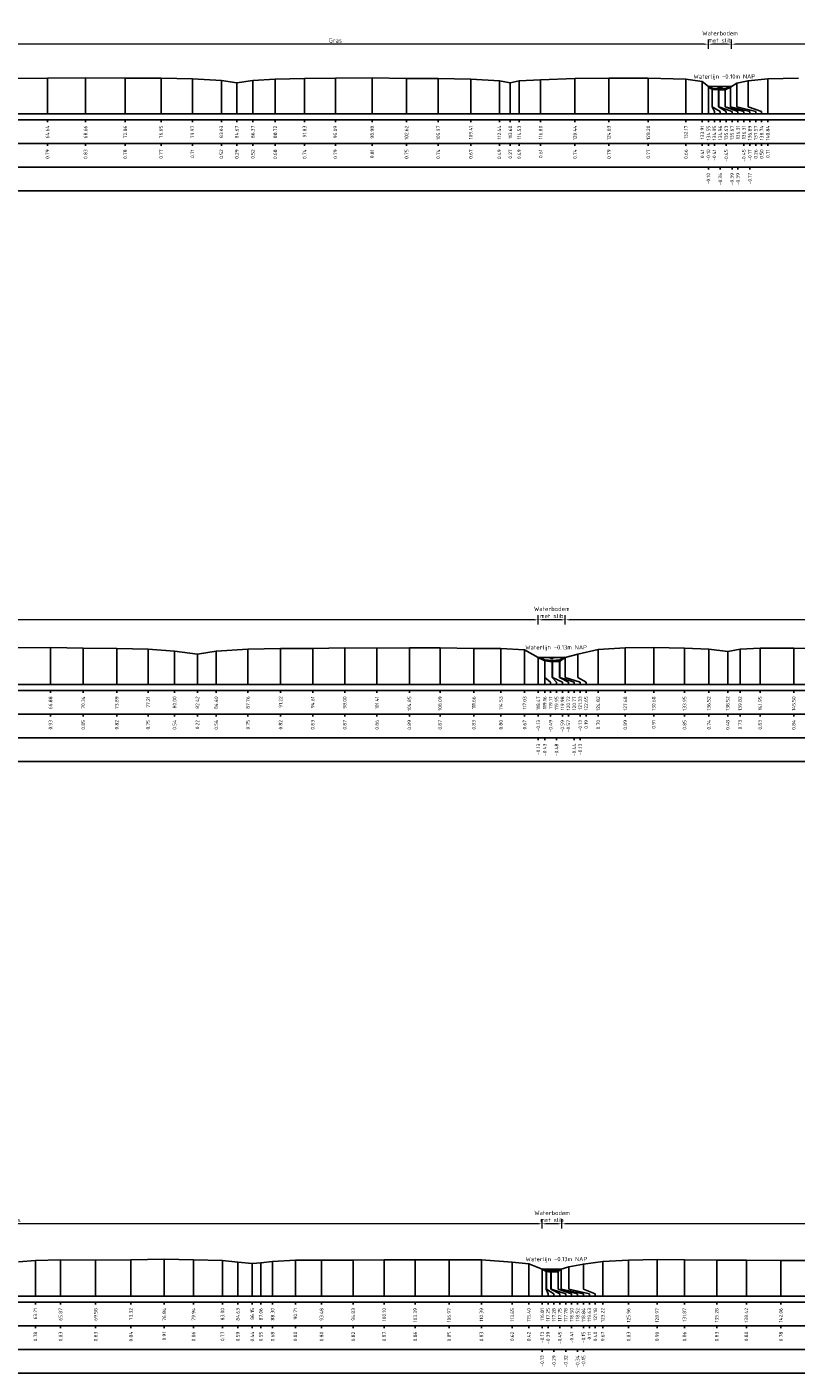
# Model space of a CAD drawing. Header units: metres. Extents: x 132725 to 140175, y 414354 to 417094.
# Tile 9 of 40: x 139745 to 139826, y 416589 to 416732. Entities that reach past the tile are written whole.
import ezdxf
from ezdxf.enums import TextEntityAlignment as Align

# ---------------------------------------------------------------- set-up
doc = ezdxf.new("R2010")
doc.units = ezdxf.units.M
doc.header["$PDMODE"] = 35
doc.header["$PDSIZE"] = 0.075
doc.layers.get('Defpoints').update_dxf_attribs({"true_color": 0x806000})
for name, color, linetype, lineweight in [('B-ME-GW-MAAIVELD-GD', 8, 'GW-MAAIVELD', 25), ('X-ME-AL-PROFIEL_BOVENKANT SLIB-GD', 42, 'Continuous', 35), ('X-XX-AL-DETAIL1-M', 7, 'Continuous', 18), ('X-XX-AL-NAP-T18', 7, 'Continuous', 18)]:
    doc.layers.add(name, color=color, linetype=linetype, lineweight=lineweight)
doc.layers.add('X-ME-AL-PROFIEL_WATERLIJN-GD', color=150, linetype='Continuous')
doc.layers.add('X-ME-AL-PROFIELRASTER-S', color=7, linetype='Continuous')
doc.styles.add('NLCS-ISO-ANNOTATIEF-T18', font='NLCS-ISO.ttf', dxfattribs={"height": 1.8})
doc.styles.add('NLCS-ISO-ANNOTATIVE-T18', font='NLCS-ISO.ttf', dxfattribs={"height": 1.8})
doc.linetypes.add('GW-MAAIVELD', pattern='A,12,[40,NLCS.SHX,S=1,R=0,X=0,Y=-0.5],12', length=24)
doc.dimstyles.new('NLCS-ANNOTATIEF-T18-PIJL_L2_H0', dxfattribs={"dimtxt": 2.5, "dimasz": 1.8, "dimexe": 2, "dimexo": 2, "dimgap": 0.7, "dimtad": 1, "dimzin": 0, "dimdsep": 46, "dimtxsty": 'NLCS-ISO-ANNOTATIEF-T18', "dimcen": 0, "dimdle": 2, "dimclrd": 256, "dimclre": 256, "dimclrt": 10, "dimaunit": 2, "dimadec": 0, "dimazin": 0, "dimtfac": 1, "dimtdec": 3, "dimtofl": 0, "dimtmove": 0, "dimatfit": 3, "dimfxl": 2, "dimfxlon": 1, "dimtfillclr": 256, "dimtolj": 1, "dimtzin": 0, "dimlwd": -1, "dimlwe": -1, "dimarcsym": 0})

# ---------------------------------------------------------------- blocks, each defined once
blk = doc.blocks.new('SAL-PROFIELRASTER_BALK_EIND1-D')
at = {"color": 0, "linetype": 'ByBlock', "lineweight": -2, "flags": 128}
for points in [[(0, 0), (1, 0)], [(0, -2.5), (1, -2.5)], [(0, -12.5), (1, -12.5)]]:
    blk.add_lwpolyline(points, dxfattribs=at)
blk = doc.blocks.new('SAL-PROFIELRASTER_BALK_EIND2-D')
at = {"color": 0, "linetype": 'ByBlock', "lineweight": -2}
blk.add_line((1, -12.5), (0, -12.5), dxfattribs=at)
blk = doc.blocks.new('SAL-PROFIELRASTER_BALK_DATA-D')
at = {"color": 0, "linetype": 'ByBlock', "lineweight": -2}
blk.add_lwpolyline([(0, -3.5), (0, -2.5)], dxfattribs=at)
at = {"color": 0, "linetype": 'ByBlock', "lineweight": -2, "style": 'NLCS-ISO-ANNOTATIVE-T18'}
blk.add_attdef('GETAL', text='', height=1.5, rotation=90, dxfattribs=at).set_placement((0.75, -5), align=Align.RIGHT)
blk = doc.blocks.new('SAL-PROFIELRASTER_AANHAAL-D')
at = {"color": 9, "linetype": 'ByBlock', "lineweight": -2, "flags": 128}
blk.add_lwpolyline([(0, 1), (0, 0)], dxfattribs=at)
blk = doc.blocks.new('SAL-PROFIELRASTER_AANHAAL_STAGGER-D')
at = {"color": 9, "linetype": 'ByBlock', "lineweight": -2, "flags": 128}
for points in [[(0, 0), (0, -0.25)], [(0, -0.25), (1, -0.75)], [(1, -0.75), (1, -1)]]:
    blk.add_lwpolyline(points, dxfattribs=at)
blk = doc.blocks.new('*D98')
at = {"layer": 'Defpoints', "color": 0, "transparency": 16777216}
for p in [(139816.95, 416729.85), (139816.95, 416725.38), (139819.4, 416725.38)]:
    blk.add_point(p, dxfattribs=at)
at = {"layer": 'X-XX-AL-DETAIL1-M', "transparency": 16777216}
for p, q in [((139816.95, 416729.35), (139816.95, 416730.35)), ((139818.95, 416729.85), (139817.4, 416729.85)), ((139819.4, 416729.35), (139819.4, 416730.35))]:
    blk.add_line(p, q, dxfattribs=at)
for points in [[(139817.4, 416729.93), (139817.4, 416729.78), (139816.95, 416729.85)], [(139818.95, 416729.93), (139818.95, 416729.78), (139819.4, 416729.85)]]:
    blk.add_solid(points, dxfattribs=at)
at = {"layer": 'X-XX-AL-DETAIL1-M', "color": 10, "transparency": 16777216, "insert": (139818.18, 416730.63), "char_height": 0.45, "attachment_point": 5, "style": 'NLCS-ISO-ANNOTATIEF-T18'}
blk.add_mtext('\\A1;Waterbodem\\Pmet slib', dxfattribs=at)
blk = doc.blocks.new('*D89')
at = {"layer": 'Defpoints', "color": 0, "transparency": 16777216}
for p in [(139819.4, 416729.85), (139819.4, 416725.38), (139903.34, 416725.37)]:
    blk.add_point(p, dxfattribs=at)
at = {"layer": 'X-XX-AL-DETAIL1-M', "transparency": 16777216}
for p, q in [((139819.4, 416729.35), (139819.4, 416730.35)), ((139902.89, 416729.85), (139819.85, 416729.85)), ((139903.34, 416729.35), (139903.34, 416730.35))]:
    blk.add_line(p, q, dxfattribs=at)
for points in [[(139819.85, 416729.93), (139819.85, 416729.78), (139819.4, 416729.85)], [(139902.89, 416729.93), (139902.89, 416729.78), (139903.34, 416729.85)]]:
    blk.add_solid(points, dxfattribs=at)
at = {"layer": 'X-XX-AL-DETAIL1-M', "color": 10, "transparency": 16777216, "insert": (139869.54, 416730.25), "char_height": 0.45, "attachment_point": 5, "style": 'NLCS-ISO-ANNOTATIEF-T18'}
blk.add_mtext('\\A1;Gras', dxfattribs=at)
blk = doc.blocks.new('*D90')
at = {"layer": 'Defpoints', "color": 0, "transparency": 16777216}
for p in [(139738.04, 416729.85), (139738.04, 416725.51), (139816.95, 416725.38)]:
    blk.add_point(p, dxfattribs=at)
at = {"layer": 'X-XX-AL-DETAIL1-M', "transparency": 16777216}
for p, q in [((139738.04, 416729.35), (139738.04, 416730.35)), ((139816.5, 416729.85), (139738.49, 416729.85)), ((139816.95, 416729.35), (139816.95, 416730.35))]:
    blk.add_line(p, q, dxfattribs=at)
for points in [[(139738.49, 416729.93), (139738.49, 416729.78), (139738.04, 416729.85)], [(139816.5, 416729.93), (139816.5, 416729.78), (139816.95, 416729.85)]]:
    blk.add_solid(points, dxfattribs=at)
at = {"layer": 'X-XX-AL-DETAIL1-M', "color": 10, "transparency": 16777216, "insert": (139777.5, 416730.25), "char_height": 0.45, "attachment_point": 5, "style": 'NLCS-ISO-ANNOTATIEF-T18'}
blk.add_mtext('\\A1;Gras', dxfattribs=at)
blk = doc.blocks.new('*D106')
at = {"layer": 'Defpoints', "color": 0, "transparency": 16777216}
for p in [(139798.95, 416668.99), (139798.95, 416665.01), (139801.81, 416665.02)]:
    blk.add_point(p, dxfattribs=at)
at = {"layer": 'X-XX-AL-DETAIL1-M', "transparency": 16777216}
for p, q in [((139798.95, 416668.49), (139798.95, 416669.49)), ((139801.36, 416668.99), (139799.4, 416668.99)), ((139801.81, 416668.49), (139801.81, 416669.49))]:
    blk.add_line(p, q, dxfattribs=at)
for points in [[(139799.4, 416669.07), (139799.4, 416668.92), (139798.95, 416668.99)], [(139801.36, 416669.07), (139801.36, 416668.92), (139801.81, 416668.99)]]:
    blk.add_solid(points, dxfattribs=at)
at = {"layer": 'X-XX-AL-DETAIL1-M', "color": 10, "transparency": 16777216, "insert": (139800.38, 416669.77), "char_height": 0.45, "attachment_point": 5, "style": 'NLCS-ISO-ANNOTATIEF-T18'}
blk.add_mtext('\\A1;Waterbodem\\Pmet slib', dxfattribs=at)
blk = doc.blocks.new('*D108')
at = {"layer": 'Defpoints', "color": 0, "transparency": 16777216}
for p in [(139801.81, 416668.99), (139801.81, 416665.02), (139907.92, 416665.03)]:
    blk.add_point(p, dxfattribs=at)
at = {"layer": 'X-XX-AL-DETAIL1-M', "transparency": 16777216}
for p, q in [((139801.81, 416668.49), (139801.81, 416669.49)), ((139907.47, 416668.99), (139802.26, 416668.99)), ((139907.92, 416668.49), (139907.92, 416669.49))]:
    blk.add_line(p, q, dxfattribs=at)
for points in [[(139802.26, 416669.07), (139802.26, 416668.92), (139801.81, 416668.99)], [(139907.47, 416669.07), (139907.47, 416668.92), (139907.92, 416668.99)]]:
    blk.add_solid(points, dxfattribs=at)
at = {"layer": 'X-XX-AL-DETAIL1-M', "color": 10, "transparency": 16777216, "insert": (139871.34, 416669.39), "char_height": 0.45, "attachment_point": 5, "style": 'NLCS-ISO-ANNOTATIEF-T18'}
blk.add_mtext('\\A1;Gras', dxfattribs=at)
blk = doc.blocks.new('*D109')
at = {"layer": 'Defpoints', "color": 0, "transparency": 16777216}
for p in [(139684.9, 416668.99), (139684.9, 416665.18), (139798.95, 416665.01)]:
    blk.add_point(p, dxfattribs=at)
at = {"layer": 'X-XX-AL-DETAIL1-M', "transparency": 16777216}
for p, q in [((139684.9, 416668.49), (139684.9, 416669.49)), ((139798.5, 416668.99), (139685.35, 416668.99)), ((139798.95, 416668.49), (139798.95, 416669.49))]:
    blk.add_line(p, q, dxfattribs=at)
for points in [[(139685.35, 416669.07), (139685.35, 416668.92), (139684.9, 416668.99)], [(139798.5, 416669.07), (139798.5, 416668.92), (139798.95, 416668.99)]]:
    blk.add_solid(points, dxfattribs=at)
at = {"layer": 'X-XX-AL-DETAIL1-M', "color": 10, "transparency": 16777216, "insert": (139741.94, 416669.39), "char_height": 0.45, "attachment_point": 5, "style": 'NLCS-ISO-ANNOTATIEF-T18'}
blk.add_mtext('\\A1;Gras', dxfattribs=at)
blk = doc.blocks.new('*D112')
at = {"layer": 'Defpoints', "color": 0, "transparency": 16777216}
for p in [(139799.36, 416605.13), (139799.36, 416600.34), (139801.45, 416600.34)]:
    blk.add_point(p, dxfattribs=at)
at = {"layer": 'X-XX-AL-DETAIL1-M', "transparency": 16777216}
for p, q in [((139799.36, 416604.63), (139799.36, 416605.63)), ((139801, 416605.13), (139799.81, 416605.13)), ((139801.45, 416604.63), (139801.45, 416605.63))]:
    blk.add_line(p, q, dxfattribs=at)
for points in [[(139799.81, 416605.21), (139799.81, 416605.06), (139799.36, 416605.13)], [(139801, 416605.21), (139801, 416605.06), (139801.45, 416605.13)]]:
    blk.add_solid(points, dxfattribs=at)
at = {"layer": 'X-XX-AL-DETAIL1-M', "color": 10, "transparency": 16777216, "insert": (139800.41, 416605.91), "char_height": 0.45, "attachment_point": 5, "style": 'NLCS-ISO-ANNOTATIEF-T18'}
blk.add_mtext('\\A1;Waterbodem\\Pmet slib', dxfattribs=at)
blk = doc.blocks.new('*D118')
at = {"layer": 'Defpoints', "color": 0, "transparency": 16777216}
for p in [(139801.45, 416605.13), (139801.45, 416600.34), (139897.28, 416600.36)]:
    blk.add_point(p, dxfattribs=at)
at = {"layer": 'X-XX-AL-DETAIL1-M', "transparency": 16777216}
for p, q in [((139801.45, 416604.63), (139801.45, 416605.63)), ((139896.83, 416605.13), (139801.9, 416605.13)), ((139897.28, 416604.63), (139897.28, 416605.63))]:
    blk.add_line(p, q, dxfattribs=at)
for points in [[(139801.9, 416605.21), (139801.9, 416605.06), (139801.45, 416605.13)], [(139896.83, 416605.21), (139896.83, 416605.06), (139897.28, 416605.13)]]:
    blk.add_solid(points, dxfattribs=at)
at = {"layer": 'X-XX-AL-DETAIL1-M', "color": 10, "transparency": 16777216, "insert": (139865.35, 416605.53), "char_height": 0.45, "attachment_point": 5, "style": 'NLCS-ISO-ANNOTATIEF-T18'}
blk.add_mtext('\\A1;Gras', dxfattribs=at)
blk = doc.blocks.new('*D119')
at = {"layer": 'Defpoints', "color": 0, "transparency": 16777216}
for p in [(139687.65, 416605.13), (139687.65, 416600.51), (139799.36, 416600.34)]:
    blk.add_point(p, dxfattribs=at)
at = {"layer": 'X-XX-AL-DETAIL1-M', "transparency": 16777216}
for p, q in [((139687.65, 416604.63), (139687.65, 416605.63)), ((139798.91, 416605.13), (139688.1, 416605.13)), ((139799.36, 416604.63), (139799.36, 416605.63))]:
    blk.add_line(p, q, dxfattribs=at)
for points in [[(139688.1, 416605.21), (139688.1, 416605.06), (139687.65, 416605.13)], [(139798.91, 416605.21), (139798.91, 416605.06), (139799.36, 416605.13)]]:
    blk.add_solid(points, dxfattribs=at)
at = {"layer": 'X-XX-AL-DETAIL1-M', "color": 10, "transparency": 16777216, "insert": (139743.5, 416605.53), "char_height": 0.45, "attachment_point": 5, "style": 'NLCS-ISO-ANNOTATIEF-T18'}
blk.add_mtext('\\A1;Gras', dxfattribs=at)

msp = doc.modelspace()

# ---------------------------------------------------------------- linework, layer by layer
at = {"layer": 'B-ME-GW-MAAIVELD-GD', "ltscale": 0.1}
for points in [[(139743.275, 416726.228), (139747.039, 416726.267), (139751.062, 416726.31), (139755.261, 416726.258), (139759.048, 416726.25), (139762.367, 416726.187), (139765.434, 416726.003), (139767.065, 416725.767), (139768.766, 416725.997), (139771.12, 416726.158), (139774.23, 416726.225), (139777.489, 416726.268), (139781.377, 416726.294), (139785.017, 416726.235), (139788.369, 416726.22), (139791.813, 416726.155), (139794.836, 416725.974), (139795.997, 416725.748), (139796.934, 416725.967), (139799.199, 416726.088), (139802.835, 416726.22), (139806.425, 416726.269), (139810.594, 416726.251), (139814.573, 416726.144), (139816.305, 416725.894), (139816.953, 416725.38), (139817.347, 416725.071), (139818.03, 416725.029), (139818.714, 416725.031), (139819.288, 416725.31), (139819.966, 416725.741), (139821.144, 416725.982), (139823.236, 416726.192), (139826.475, 416726.271)], [(139743.825, 416666.027), (139747.355, 416666.074), (139750.816, 416665.992), (139754.367, 416665.971), (139757.684, 416665.9), (139760.477, 416665.685), (139762.896, 416665.371), (139764.877, 416665.69), (139768.24, 416665.899), (139771.693, 416665.968), (139775.09, 416665.973), (139778.48, 416666.015), (139781.889, 416666.004), (139785.322, 416666.034), (139788.564, 416666.021), (139792.134, 416665.973), (139795.004, 416665.943), (139797.508, 416665.821), (139798.95, 416665.013), (139799.648, 416664.654), (139800.456, 416664.56), (139801.201, 416664.58), (139801.809, 416665.019), (139803.13, 416665.34), (139805.294, 416665.848), (139808.161, 416666.039), (139811.161, 416666.058), (139814.425, 416665.995), (139816.996, 416665.887), (139818.993, 416665.625), (139820.295, 416665.878), (139822.422, 416665.98), (139825.977, 416665.989), (139829.011, 416665.926)], [(139743.965, 416601.116), (139745.759, 416601.255), (139748.422, 416601.304), (139752.132, 416601.299), (139755.872, 416601.309), (139759.39, 416601.379), (139762.491, 416601.33), (139765.55, 416601.241), (139767.182, 416601.065), (139768.699, 416600.916), (139769.607, 416601.017), (139770.85, 416601.149), (139773.262, 416601.269), (139776.026, 416601.272), (139779.381, 416601.291), (139782.647, 416601.337), (139785.936, 416601.333), (139789.517, 416601.319), (139792.942, 416601.304), (139796.197, 416601.088), (139797.953, 416600.887), (139799.361, 416600.341), (139799.802, 416600.085), (139800.293, 416600.023), (139801.047, 416600.06), (139801.388, 416600.32), (139802.177, 416600.585), (139803.728, 416600.873), (139805.767, 416601.142), (139808.505, 416601.299), (139811.52, 416601.368), (139814.418, 416601.336), (139817.829, 416601.302), (139820.964, 416601.27), (139824.607, 416601.249), (139827.979, 416601.259)]]:
    msp.add_lwpolyline(points, dxfattribs=at)
at = {"layer": 'X-ME-AL-PROFIEL_BOVENKANT SLIB-GD'}
for points in [[(139816.953, 416725.38), (139817.355, 416725.122), (139818.064, 416725.091), (139818.71, 416725.095), (139819.288, 416725.31)], [(139798.95, 416665.013), (139799.635, 416664.714), (139800.431, 416664.669), (139801.25, 416664.707), (139801.809, 416665.019)], [(139799.361, 416600.341), (139799.83, 416600.184), (139800.327, 416600.155), (139801.071, 416600.136), (139801.388, 416600.32)]]:
    msp.add_lwpolyline(points, dxfattribs=at)
at = {"layer": 'X-ME-AL-PROFIEL_WATERLIJN-GD'}
for points in [[(139816.953, 416725.38), (139819.398, 416725.38)], [(139817.926, 416725.318), (139818.426, 416725.318)], [(139818.051, 416725.259), (139818.301, 416725.259)], [(139798.95, 416665.013), (139801.809, 416665.019)], [(139800.13, 416664.955), (139800.63, 416664.955)], [(139800.255, 416664.895), (139800.505, 416664.895)], [(139799.361, 416600.341), (139801.451, 416600.341)], [(139800.156, 416600.279), (139800.656, 416600.279)], [(139800.281, 416600.22), (139800.531, 416600.22)]]:
    msp.add_lwpolyline(points, dxfattribs=at)

# ---------------------------------------------------------------- block references
at = {"layer": 'X-ME-AL-PROFIELRASTER-S'}
for p, yscale in [((139747.039, 416722.481), 3.786), ((139751.062, 416722.481), 3.829), ((139755.261, 416722.481), 3.777), ((139759.048, 416722.481), 3.769), ((139762.367, 416722.481), 3.706), ((139765.434, 416722.481), 3.522), ((139767.065, 416722.481), 3.286), ((139768.766, 416722.481), 3.516), ((139771.12, 416722.481), 3.677), ((139774.23, 416722.481), 3.744), ((139777.489, 416722.481), 3.787), ((139781.377, 416722.481), 3.813), ((139785.017, 416722.481), 3.754), ((139788.369, 416722.481), 3.739), ((139791.813, 416722.481), 3.674), ((139794.836, 416722.481), 3.493), ((139795.997, 416722.481), 3.267), ((139796.934, 416722.481), 3.486), ((139799.199, 416722.481), 3.607), ((139802.835, 416722.481), 3.739), ((139806.425, 416722.481), 3.788), ((139810.594, 416722.481), 3.77), ((139814.573, 416722.481), 3.663), ((139816.305, 416722.481), 3.413), ((139816.953, 416722.481), 2.899), ((139816.953, 416722.481), 2.899), ((139816.953, 416722.481), 2.899), ((139816.953, 416722.481), 2.899), ((139819.966, 416723.481), 2.26), ((139821.144, 416723.481), 2.501), ((139823.236, 416722.481), 3.711), ((139817.347, 416723.481), 1.59), ((139817.355, 416723.481), 1.641), ((139818.03, 416723.481), 1.548), ((139818.064, 416723.481), 1.61), ((139818.71, 416723.481), 1.614), ((139818.714, 416723.481), 1.55), ((139819.288, 416723.481), 1.829), ((139819.288, 416723.481), 1.829), ((139819.288, 416723.481), 1.829), ((139819.288, 416723.481), 1.829), ((139747.355, 416662.147), 3.927), ((139750.816, 416662.147), 3.845), ((139754.367, 416662.147), 3.824), ((139757.684, 416662.147), 3.753), ((139760.477, 416662.147), 3.538), ((139764.877, 416662.147), 3.543), ((139768.24, 416662.147), 3.752), ((139771.693, 416662.147), 3.821), ((139775.09, 416662.147), 3.826), ((139778.48, 416662.147), 3.868), ((139781.889, 416662.147), 3.857), ((139785.322, 416662.147), 3.887), ((139788.564, 416662.147), 3.874), ((139792.134, 416662.147), 3.826), ((139795.004, 416662.147), 3.796), ((139797.508, 416662.147), 3.674), ((139805.294, 416662.147), 3.701), ((139808.161, 416662.147), 3.892), ((139811.161, 416662.147), 3.911), ((139814.425, 416662.147), 3.848), ((139816.996, 416662.147), 3.74), ((139818.993, 416662.147), 3.478), ((139820.295, 416662.147), 3.731), ((139822.422, 416662.147), 3.833), ((139825.977, 416662.147), 3.842), ((139762.896, 416662.147), 3.224), ((139798.95, 416662.147), 2.866), ((139798.95, 416662.147), 2.866), ((139798.95, 416662.147), 2.866), ((139798.95, 416662.147), 2.866), ((139799.635, 416662.147), 2.567), ((139799.648, 416663.147), 1.507), ((139800.431, 416663.147), 1.522), ((139800.456, 416663.147), 1.413), ((139801.201, 416663.147), 1.433), ((139801.25, 416663.147), 1.56), ((139801.809, 416663.147), 1.872), ((139801.809, 416663.147), 1.872), ((139801.809, 416663.147), 1.872), ((139801.809, 416663.147), 1.872), ((139803.13, 416663.147), 2.193), ((139745.759, 416597.472), 3.783), ((139748.422, 416597.472), 3.832), ((139752.132, 416597.472), 3.827), ((139755.872, 416597.472), 3.837), ((139759.39, 416597.472), 3.907), ((139762.491, 416597.472), 3.858), ((139765.55, 416597.472), 3.769), ((139767.182, 416597.472), 3.593), ((139768.699, 416597.472), 3.444), ((139769.607, 416597.472), 3.545), ((139770.85, 416597.472), 3.677), ((139773.262, 416597.472), 3.797), ((139776.026, 416597.472), 3.8), ((139779.381, 416597.472), 3.819), ((139782.647, 416597.472), 3.865), ((139785.936, 416597.472), 3.861), ((139789.517, 416597.472), 3.847), ((139792.942, 416597.472), 3.832), ((139796.197, 416597.472), 3.616), ((139797.953, 416597.472), 3.415), ((139799.361, 416597.472), 2.869), ((139799.361, 416597.472), 2.869), ((139799.361, 416597.472), 2.869), ((139799.361, 416597.472), 2.869), ((139799.802, 416598.472), 1.613), ((139799.83, 416598.472), 1.712), ((139800.327, 416598.472), 1.683), ((139801.071, 416598.472), 1.664), ((139801.388, 416598.472), 1.848), ((139801.388, 416598.472), 1.848), ((139801.388, 416598.472), 1.848), ((139801.388, 416598.472), 1.848), ((139802.177, 416598.472), 2.113), ((139803.728, 416598.472), 2.401), ((139805.767, 416597.472), 3.67), ((139808.505, 416597.472), 3.827), ((139811.52, 416597.472), 3.896), ((139814.418, 416597.472), 3.864), ((139817.829, 416597.472), 3.83), ((139820.964, 416597.472), 3.798), ((139824.607, 416597.472), 3.777), ((139800.293, 416598.472), 1.551), ((139801.047, 416598.472), 1.588)]:
    msp.add_blockref('SAL-PROFIELRASTER_AANHAAL-D', p, dxfattribs=dict(at, yscale=yscale))
for p, xscale, zscale in [((139817.347, 416723.481), 0.2310130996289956, 0.2310130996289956), ((139817.355, 416723.481), 0.8483088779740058, 0.8483088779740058), ((139818.03, 416723.481), 0.7981942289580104, 0.7981942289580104), ((139818.064, 416723.481), 1.389002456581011, 1.389002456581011), ((139818.71, 416723.481), 1.368246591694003, 1.368246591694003), ((139818.714, 416723.481), 1.989852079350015, 1.989852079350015), ((139819.288, 416723.481), 2.040427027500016, 2.040427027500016), ((139819.288, 416723.481), 2.040427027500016, 2.040427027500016), ((139819.288, 416723.481), 2.040427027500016, 2.040427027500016), ((139819.288, 416723.481), 2.040427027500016, 2.040427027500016), ((139819.966, 416723.481), 1.98709419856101, 1.98709419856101), ((139821.144, 416723.481), 1.434266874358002, 1.434266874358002), ((139799.648, 416663.147), 0.6118712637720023, 0.6118712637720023), ((139800.431, 416663.147), 0.4541996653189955, 0.4541996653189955), ((139800.456, 416663.147), 1.053997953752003, 1.053997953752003), ((139801.201, 416663.147), 0.9341327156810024, 0.9341327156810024), ((139801.25, 416663.147), 1.509408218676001, 1.509408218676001), ((139801.809, 416663.147), 1.575803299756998, 1.575803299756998), ((139801.809, 416663.147), 1.575803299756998, 1.575803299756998), ((139801.809, 416663.147), 1.575803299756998, 1.575803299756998), ((139801.809, 416663.147), 1.575803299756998, 1.575803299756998), ((139803.13, 416663.147), 0.8795157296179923, 0.8795157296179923), ((139799.802, 416598.472), 0.1836509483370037, 0.1836509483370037), ((139799.83, 416598.472), 0.7809607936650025, 0.7809607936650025), ((139800.293, 416598.472), 0.9422977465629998, 0.9422977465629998), ((139800.327, 416598.472), 1.533889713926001, 1.533889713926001), ((139801.047, 416598.472), 1.439139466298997, 1.439139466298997), ((139801.071, 416598.472), 2.040047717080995, 2.040047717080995), ((139801.388, 416598.472), 2.347672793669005, 2.347672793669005), ((139801.388, 416598.472), 2.347672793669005, 2.347672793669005), ((139801.388, 416598.472), 2.347672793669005, 2.347672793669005), ((139801.388, 416598.472), 2.347672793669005, 2.347672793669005), ((139802.177, 416598.472), 2.184007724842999, 2.184007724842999), ((139803.728, 416598.472), 1.258042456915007, 1.258042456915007)]:
    msp.add_blockref('SAL-PROFIELRASTER_AANHAAL_STAGGER-D', p, dxfattribs=dict(at, xscale=xscale, zscale=zscale))
at = {"layer": 'X-ME-AL-PROFIELRASTER-S', "yscale": 0.25}
for name, p, xscale, zscale in [('SAL-PROFIELRASTER_BALK_EIND1-D', (139682.399, 416722.481), 308, 303.9164703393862), ('SAL-PROFIELRASTER_BALK_EIND2-D', (139682.399, 416719.981), 308, 303.9164703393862), ('SAL-PROFIELRASTER_BALK_EIND2-D', (139682.399, 416717.481), 308, 303.9164703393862), ('SAL-PROFIELRASTER_BALK_EIND1-D', (139680.476, 416662.147), 301, 298.1629263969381), ('SAL-PROFIELRASTER_BALK_EIND2-D', (139680.476, 416659.647), 301, 298.1629263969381), ('SAL-PROFIELRASTER_BALK_EIND2-D', (139680.476, 416657.147), 301, 298.1629263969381), ('SAL-PROFIELRASTER_BALK_EIND1-D', (139682.548, 416597.472), 290, 287.3520010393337), ('SAL-PROFIELRASTER_BALK_EIND2-D', (139682.548, 416594.972), 290, 287.3520010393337), ('SAL-PROFIELRASTER_BALK_EIND2-D', (139682.548, 416592.472), 290, 287.3520010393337)]:
    msp.add_blockref(name, p, dxfattribs=dict(at, xscale=xscale, zscale=zscale))
at = {"layer": 'X-ME-AL-PROFIELRASTER-S', "xscale": 0.25, "yscale": 0.25, "zscale": 0.25}
for p, values in [((139747.039, 416722.481), {'GETAL': '64.64'}), ((139751.062, 416722.481), {'GETAL': '68.66'}), ((139755.261, 416722.481), {'GETAL': '72.86'}), ((139759.048, 416722.481), {'GETAL': '76.65'}), ((139762.367, 416722.481), {'GETAL': '79.97'}), ((139765.434, 416722.481), {'GETAL': '83.03'}), ((139767.065, 416722.481), {'GETAL': '84.67'}), ((139768.766, 416722.481), {'GETAL': '86.37'}), ((139771.12, 416722.481), {'GETAL': '88.72'}), ((139774.23, 416722.481), {'GETAL': '91.83'}), ((139777.489, 416722.481), {'GETAL': '95.09'}), ((139781.377, 416722.481), {'GETAL': '98.98'}), ((139785.017, 416722.481), {'GETAL': '102.62'}), ((139788.369, 416722.481), {'GETAL': '105.97'}), ((139791.813, 416722.481), {'GETAL': '109.41'}), ((139794.836, 416722.481), {'GETAL': '112.44'}), ((139795.997, 416722.481), {'GETAL': '113.60'}), ((139796.934, 416722.481), {'GETAL': '114.53'}), ((139799.199, 416722.481), {'GETAL': '116.80'}), ((139802.835, 416722.481), {'GETAL': '120.44'}), ((139806.425, 416722.481), {'GETAL': '124.03'}), ((139810.594, 416722.481), {'GETAL': '128.20'}), ((139814.573, 416722.481), {'GETAL': '132.17'}), ((139816.305, 416722.481), {'GETAL': '133.91'}), ((139816.953, 416722.481), {'GETAL': '134.55'}), ((139816.953, 416722.481), {'GETAL': '134.55'}), ((139816.953, 416722.481), {'GETAL': '134.55'}), ((139816.953, 416722.481), {'GETAL': '134.55'}), ((139817.578, 416722.481), {'GETAL': '134.95'}), ((139818.203, 416722.481), {'GETAL': '134.96'}), ((139818.828, 416722.481), {'GETAL': '135.63'}), ((139819.453, 416722.481), {'GETAL': '135.67'}), ((139820.078, 416722.481), {'GETAL': '136.31'}), ((139820.703, 416722.481), {'GETAL': '136.31'}), ((139821.328, 416722.481), {'GETAL': '136.89'}), ((139821.328, 416722.481), {'GETAL': '136.89'}), ((139821.328, 416722.481), {'GETAL': '136.89'}), ((139821.328, 416722.481), {'GETAL': '136.89'}), ((139821.953, 416722.481), {'GETAL': '137.57'}), ((139822.578, 416722.481), {'GETAL': '138.74'}), ((139823.236, 416722.481), {'GETAL': '140.84'}), ((139747.039, 416719.981), {'GETAL': '0.79'}), ((139751.062, 416719.981), {'GETAL': '0.83'}), ((139755.261, 416719.981), {'GETAL': '0.78'}), ((139759.048, 416719.981), {'GETAL': '0.77'}), ((139762.367, 416719.981), {'GETAL': '0.71'}), ((139765.434, 416719.981), {'GETAL': '0.52'}), ((139767.065, 416719.981), {'GETAL': '0.29'}), ((139768.766, 416719.981), {'GETAL': '0.52'}), ((139771.12, 416719.981), {'GETAL': '0.68'}), ((139774.23, 416719.981), {'GETAL': '0.74'}), ((139777.489, 416719.981), {'GETAL': '0.79'}), ((139781.377, 416719.981), {'GETAL': '0.81'}), ((139785.017, 416719.981), {'GETAL': '0.75'}), ((139788.369, 416719.981), {'GETAL': '0.74'}), ((139791.813, 416719.981), {'GETAL': '0.67'}), ((139794.836, 416719.981), {'GETAL': '0.49'}), ((139795.997, 416719.981), {'GETAL': '0.27'}), ((139796.934, 416719.981), {'GETAL': '0.49'}), ((139799.199, 416719.981), {'GETAL': '0.61'}), ((139802.835, 416719.981), {'GETAL': '0.74'}), ((139806.425, 416719.981), {'GETAL': '0.79'}), ((139810.594, 416719.981), {'GETAL': '0.77'}), ((139814.573, 416719.981), {'GETAL': '0.66'}), ((139816.305, 416719.981), {'GETAL': '0.41'}), ((139816.953, 416719.981), {'GETAL': '-0.10'}), ((139817.578, 416719.981), {'GETAL': '-0.41'}), ((139818.828, 416719.981), {'GETAL': '-0.45'}), ((139820.703, 416719.981), {'GETAL': '-0.45'}), ((139821.328, 416719.981), {'GETAL': '-0.17'}), ((139821.953, 416719.981), {'GETAL': '0.26'}), ((139822.578, 416719.981), {'GETAL': '0.50'}), ((139823.236, 416719.981), {'GETAL': '0.71'}), ((139816.953, 416717.481), {'GETAL': '-0.10'}), ((139818.203, 416717.481), {'GETAL': '-0.36'}), ((139819.453, 416717.481), {'GETAL': '-0.39'}), ((139820.078, 416717.481), {'GETAL': '-0.39'}), ((139821.328, 416717.481), {'GETAL': '-0.17'}), ((139747.355, 416662.147), {'GETAL': '66.88'}), ((139750.816, 416662.147), {'GETAL': '70.34'}), ((139754.367, 416662.147), {'GETAL': '73.89'}), ((139757.684, 416662.147), {'GETAL': '77.21'}), ((139760.477, 416662.147), {'GETAL': '80.00'}), ((139762.896, 416662.147), {'GETAL': '82.42'}), ((139764.877, 416662.147), {'GETAL': '84.40'}), ((139768.24, 416662.147), {'GETAL': '87.76'}), ((139771.693, 416662.147), {'GETAL': '91.22'}), ((139775.09, 416662.147), {'GETAL': '94.61'}), ((139778.48, 416662.147), {'GETAL': '98.00'}), ((139781.889, 416662.147), {'GETAL': '101.41'}), ((139785.322, 416662.147), {'GETAL': '104.85'}), ((139788.564, 416662.147), {'GETAL': '108.09'}), ((139792.134, 416662.147), {'GETAL': '111.66'}), ((139795.004, 416662.147), {'GETAL': '114.53'}), ((139797.508, 416662.147), {'GETAL': '117.03'}), ((139798.95, 416662.147), {'GETAL': '118.47'}), ((139798.95, 416662.147), {'GETAL': '118.47'}), ((139798.95, 416662.147), {'GETAL': '118.47'}), ((139798.95, 416662.147), {'GETAL': '118.47'}), ((139799.635, 416662.147), {'GETAL': '119.16'}), ((139800.26, 416662.147), {'GETAL': '119.17'}), ((139800.885, 416662.147), {'GETAL': '119.95'}), ((139801.51, 416662.147), {'GETAL': '119.98'}), ((139802.135, 416662.147), {'GETAL': '120.72'}), ((139802.76, 416662.147), {'GETAL': '120.77'}), ((139803.385, 416662.147), {'GETAL': '121.33'}), ((139803.385, 416662.147), {'GETAL': '121.33'}), ((139803.385, 416662.147), {'GETAL': '121.33'}), ((139803.385, 416662.147), {'GETAL': '121.33'}), ((139804.01, 416662.147), {'GETAL': '122.65'}), ((139805.294, 416662.147), {'GETAL': '124.82'}), ((139808.161, 416662.147), {'GETAL': '127.68'}), ((139811.161, 416662.147), {'GETAL': '130.68'}), ((139814.425, 416662.147), {'GETAL': '133.95'}), ((139816.996, 416662.147), {'GETAL': '136.52'}), ((139818.993, 416662.147), {'GETAL': '138.52'}), ((139820.295, 416662.147), {'GETAL': '139.82'}), ((139822.422, 416662.147), {'GETAL': '141.95'}), ((139825.977, 416662.147), {'GETAL': '145.50'}), ((139747.355, 416659.647), {'GETAL': '0.93'}), ((139750.816, 416659.647), {'GETAL': '0.85'}), ((139754.367, 416659.647), {'GETAL': '0.82'}), ((139757.684, 416659.647), {'GETAL': '0.75'}), ((139760.477, 416659.647), {'GETAL': '0.54'}), ((139762.896, 416659.647), {'GETAL': '0.22'}), ((139764.877, 416659.647), {'GETAL': '0.54'}), ((139768.24, 416659.647), {'GETAL': '0.75'}), ((139771.693, 416659.647), {'GETAL': '0.82'}), ((139775.09, 416659.647), {'GETAL': '0.83'}), ((139778.48, 416659.647), {'GETAL': '0.87'}), ((139781.889, 416659.647), {'GETAL': '0.86'}), ((139785.322, 416659.647), {'GETAL': '0.89'}), ((139788.564, 416659.647), {'GETAL': '0.87'}), ((139792.134, 416659.647), {'GETAL': '0.83'}), ((139795.004, 416659.647), {'GETAL': '0.80'}), ((139797.508, 416659.647), {'GETAL': '0.67'}), ((139798.95, 416659.647), {'GETAL': '-0.13'}), ((139800.26, 416659.647), {'GETAL': '-0.49'}), ((139801.51, 416659.647), {'GETAL': '-0.59'}), ((139802.135, 416659.647), {'GETAL': '-0.57'}), ((139803.385, 416659.647), {'GETAL': '-0.13'}), ((139804.01, 416659.647), {'GETAL': '0.19'}), ((139805.294, 416659.647), {'GETAL': '0.70'}), ((139808.161, 416659.647), {'GETAL': '0.89'}), ((139811.161, 416659.647), {'GETAL': '0.91'}), ((139814.425, 416659.647), {'GETAL': '0.85'}), ((139816.996, 416659.647), {'GETAL': '0.74'}), ((139818.993, 416659.647), {'GETAL': '0.48'}), ((139820.295, 416659.647), {'GETAL': '0.73'}), ((139822.422, 416659.647), {'GETAL': '0.83'}), ((139825.977, 416659.647), {'GETAL': '0.84'}), ((139798.95, 416657.147), {'GETAL': '-0.13'}), ((139799.635, 416657.147), {'GETAL': '-0.43'}), ((139800.885, 416657.147), {'GETAL': '-0.48'}), ((139802.76, 416657.147), {'GETAL': '-0.44'}), ((139803.385, 416657.147), {'GETAL': '-0.13'}), ((139745.759, 416597.472), {'GETAL': '63.21'}), ((139748.422, 416597.472), {'GETAL': '65.87'}), ((139752.132, 416597.472), {'GETAL': '69.58'}), ((139755.872, 416597.472), {'GETAL': '73.32'}), ((139759.39, 416597.472), {'GETAL': '76.84'}), ((139762.491, 416597.472), {'GETAL': '79.94'}), ((139765.55, 416597.472), {'GETAL': '83.00'}), ((139767.182, 416597.472), {'GETAL': '84.63'}), ((139768.699, 416597.472), {'GETAL': '86.15'}), ((139769.607, 416597.472), {'GETAL': '87.06'}), ((139770.85, 416597.472), {'GETAL': '88.30'}), ((139773.262, 416597.472), {'GETAL': '90.71'}), ((139776.026, 416597.472), {'GETAL': '93.48'}), ((139779.381, 416597.472), {'GETAL': '96.83'}), ((139782.647, 416597.472), {'GETAL': '100.10'}), ((139785.936, 416597.472), {'GETAL': '103.39'}), ((139789.517, 416597.472), {'GETAL': '106.97'}), ((139792.942, 416597.472), {'GETAL': '110.39'}), ((139796.197, 416597.472), {'GETAL': '113.65'}), ((139797.953, 416597.472), {'GETAL': '115.40'}), ((139799.361, 416597.472), {'GETAL': '116.81'}), ((139799.361, 416597.472), {'GETAL': '116.81'}), ((139799.361, 416597.472), {'GETAL': '116.81'}), ((139799.361, 416597.472), {'GETAL': '116.81'}), ((139799.986, 416597.472), {'GETAL': '117.25'}), ((139800.611, 416597.472), {'GETAL': '117.28'}), ((139801.236, 416597.472), {'GETAL': '117.75'}), ((139801.861, 416597.472), {'GETAL': '117.78'}), ((139802.486, 416597.472), {'GETAL': '118.50'}), ((139803.111, 416597.472), {'GETAL': '118.52'}), ((139803.736, 416597.472), {'GETAL': '118.84'}), ((139803.736, 416597.472), {'GETAL': '118.84'}), ((139803.736, 416597.472), {'GETAL': '118.84'}), ((139803.736, 416597.472), {'GETAL': '118.84'}), ((139804.361, 416597.472), {'GETAL': '119.63'}), ((139804.986, 416597.472), {'GETAL': '121.18'}), ((139805.767, 416597.472), {'GETAL': '123.22'}), ((139808.505, 416597.472), {'GETAL': '125.96'}), ((139811.52, 416597.472), {'GETAL': '128.97'}), ((139814.418, 416597.472), {'GETAL': '131.87'}), ((139817.829, 416597.472), {'GETAL': '135.28'}), ((139820.964, 416597.472), {'GETAL': '138.42'}), ((139824.607, 416597.472), {'GETAL': '142.06'}), ((139745.759, 416594.972), {'GETAL': '0.78'}), ((139748.422, 416594.972), {'GETAL': '0.83'}), ((139752.132, 416594.972), {'GETAL': '0.83'}), ((139755.872, 416594.972), {'GETAL': '0.84'}), ((139759.39, 416594.972), {'GETAL': '0.91'}), ((139762.491, 416594.972), {'GETAL': '0.86'}), ((139765.55, 416594.972), {'GETAL': '0.77'}), ((139767.182, 416594.972), {'GETAL': '0.59'}), ((139768.699, 416594.972), {'GETAL': '0.44'}), ((139769.607, 416594.972), {'GETAL': '0.55'}), ((139770.85, 416594.972), {'GETAL': '0.68'}), ((139773.262, 416594.972), {'GETAL': '0.80'}), ((139776.026, 416594.972), {'GETAL': '0.80'}), ((139779.381, 416594.972), {'GETAL': '0.82'}), ((139782.647, 416594.972), {'GETAL': '0.87'}), ((139785.936, 416594.972), {'GETAL': '0.86'}), ((139789.517, 416594.972), {'GETAL': '0.85'}), ((139792.942, 416594.972), {'GETAL': '0.83'}), ((139796.197, 416594.972), {'GETAL': '0.62'}), ((139797.953, 416594.972), {'GETAL': '0.42'}), ((139799.361, 416594.972), {'GETAL': '-0.13'}), ((139799.986, 416594.972), {'GETAL': '-0.39'}), ((139801.236, 416594.972), {'GETAL': '-0.45'}), ((139802.486, 416594.972), {'GETAL': '-0.41'}), ((139803.736, 416594.972), {'GETAL': '-0.15'}), ((139804.361, 416594.972), {'GETAL': '0.11'}), ((139804.986, 416594.972), {'GETAL': '0.40'}), ((139805.767, 416594.972), {'GETAL': '0.67'}), ((139808.505, 416594.972), {'GETAL': '0.83'}), ((139811.52, 416594.972), {'GETAL': '0.90'}), ((139814.418, 416594.972), {'GETAL': '0.86'}), ((139817.829, 416594.972), {'GETAL': '0.83'}), ((139820.964, 416594.972), {'GETAL': '0.80'}), ((139824.607, 416594.972), {'GETAL': '0.78'}), ((139799.361, 416592.472), {'GETAL': '-0.13'}), ((139800.611, 416592.472), {'GETAL': '-0.29'}), ((139801.861, 416592.472), {'GETAL': '-0.32'}), ((139803.111, 416592.472), {'GETAL': '-0.34'}), ((139803.736, 416592.472), {'GETAL': '-0.15'})]:
    msp.add_blockref('SAL-PROFIELRASTER_BALK_DATA-D', p, dxfattribs=at).add_auto_attribs(values)

# ---------------------------------------------------------------- texts
at = {"layer": 'X-XX-AL-NAP-T18', "color": 10, "char_height": 0.45, "width": 15.43377, "attachment_point": 7, "style": 'NLCS-ISO-ANNOTATIEF-T18'}
for s, insert in [('Waterlijn -0.10m NAP', (139815.376, 416726.079)), ('Waterlijn -0.13m NAP', (139797.58, 416665.716)), ('Waterlijn -0.13m NAP', (139797.606, 416601.04))]:
    msp.add_mtext(s, dxfattribs=dict(at, insert=insert))

# ---------------------------------------------------------------- dimensions: what is measured, and where the dimension line sits
at = {"layer": 'X-XX-AL-DETAIL1-M'}
for base, p1, p2, text, picture, middle in [((139816.953, 416729.854), (139819.398, 416725.38), (139816.953, 416725.38), 'Waterbodem\\Pmet slib', '*D98', (139818.176, 416729.854)), ((139738.038, 416729.854), (139816.953, 416725.38), (139738.038, 416725.511), 'Gras', '*D90', (139777.496, 416729.854)), ((139819.398, 416729.854), (139903.344, 416725.371), (139819.398, 416725.38), 'Gras', '*D89', (139869.542, 416729.854)), ((139798.95, 416668.995), (139801.809, 416665.019), (139798.95, 416665.013), 'Waterbodem\\Pmet slib', '*D106', (139800.38, 416668.995)), ((139684.901, 416668.995), (139798.95, 416665.013), (139684.901, 416665.18), 'Gras', '*D109', (139741.938, 416668.995)), ((139801.809, 416668.995), (139907.923, 416665.028), (139801.809, 416665.019), 'Gras', '*D108', (139871.341, 416668.995)), ((139687.649, 416605.134), (139799.361, 416600.341), (139687.649, 416600.509), 'Gras', '*D119', (139743.505, 416605.134)), ((139799.361, 416605.134), (139801.451, 416600.341), (139799.361, 416600.341), 'Waterbodem\\Pmet slib', '*D112', (139800.406, 416605.134)), ((139801.451, 416605.134), (139897.278, 416600.361), (139801.451, 416600.341), 'Gras', '*D118', (139865.35, 416605.134))]:
    dim = msp.add_linear_dim(base=base, p1=p1, p2=p2, text=text, dimstyle='NLCS-ANNOTATIEF-T18-PIJL_L2_H0', dxfattribs=at)
    dim.commit()
    dim.dimension.update_dxf_attribs({"geometry": picture, "text_midpoint": middle, "dimtype": 160})

doc.saveas('drawing.dxf')
